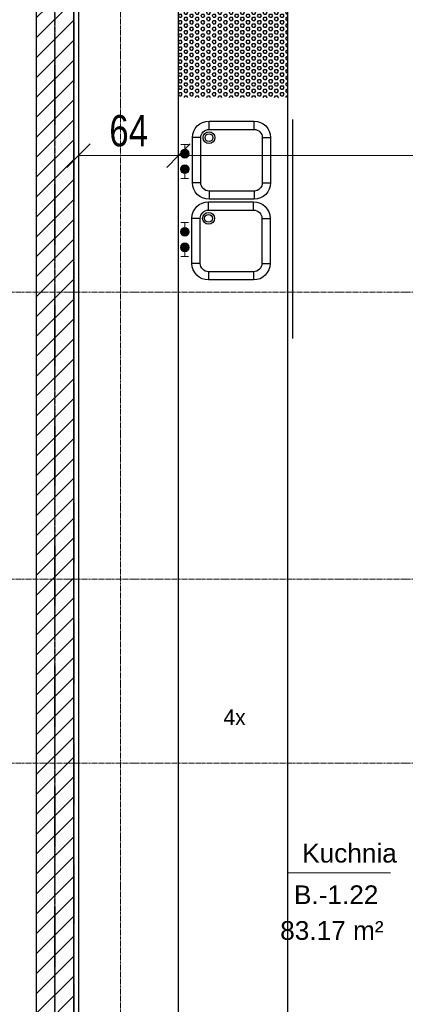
# Model space of a CAD drawing. Header units: millimetres. Extents: x -56641 to 6003, y -24465 to 16563.
# Tile 26 of 79: x -36459 to -33992, y -5111 to 1183. Entities that reach past the tile are written whole.
import ezdxf
from ezdxf.lldxf.tags import DXFTag

# ---------------------------------------------------------------- set-up
doc = ezdxf.new("R2010")
doc.units = ezdxf.units.MM
doc.linetypes.add('__FK_przerywana', pattern=[3.2004, 1.6002, -1.6002])
doc.linetypes.add('Linia siatki', pattern=[22.225, 12.7, -3.175, 3.175, -3.175])
for name, color, linetype, lineweight in [('A-ANNO-DIMS', 7, 'Continuous', 5), ('A-ANNO-DIMS-100', 7, 'Continuous', 5), ('A-AREA-IDEN', 7, 'Continuous', 5), ('A-WALL', 7, 'Continuous', 5), ('A-WALL-PATT', 7, 'Continuous', 35), ('IS_Odbiorniki', 7, 'SOLID', 18), ('S-GRID', 7, 'Continuous', 5)]:
    doc.layers.add(name, color=color, linetype=linetype, lineweight=lineweight)
doc.layers.add('A-DETL', color=7, linetype='Continuous', lineweight=5, true_color=0x00a600)
doc.layers.add('IS_Ciepła_woda', color=1, linetype='DASHDOT', lineweight=30, true_color=0xff0000)
doc.layers.add('JEVENHUUVA', color=7, linetype='Continuous')
doc.layers.add('Komat', color=252, linetype='Continuous')
doc.styles.add('Arial_2', font='arial.ttf', dxfattribs={"width": 0.8, "height": 200})
doc.styles.add('Arial_3', font='arial.ttf', dxfattribs={"height": 120})
tags = doc.linetypes.add('DASHDOT', pattern=[20, 10, -5, 0, -5]).pattern_tags.tags
tags[10:11] = [DXFTag(74, 4), DXFTag(75, 0), DXFTag(340, '0'), DXFTag(46, 0.0), DXFTag(50, 0.0), DXFTag(44, 0.0), DXFTag(45, 0.0)]
tags[8:9] = [DXFTag(74, 4), DXFTag(75, 0), DXFTag(340, '0'), DXFTag(46, 0.0), DXFTag(50, 0.0), DXFTag(44, 0.0), DXFTag(45, 0.0)]
tags[6:7] = [DXFTag(74, 4), DXFTag(75, 0), DXFTag(340, '0'), DXFTag(46, 0.0), DXFTag(50, 0.0), DXFTag(44, 0.0), DXFTag(45, 0.0)]
tags[4:5] = [DXFTag(74, 4), DXFTag(75, 0), DXFTag(340, '0'), DXFTag(46, 0.0), DXFTag(50, 0.0), DXFTag(44, 0.0), DXFTag(45, 0.0)]
tags = doc.linetypes.add('SOLID', pattern=[10, 10, 0]).pattern_tags.tags
tags[6:7] = [DXFTag(74, 4), DXFTag(75, 0), DXFTag(340, '0'), DXFTag(46, 0.0), DXFTag(50, 0.0), DXFTag(44, 0.0), DXFTag(45, 0.0)]
tags[4:5] = [DXFTag(74, 4), DXFTag(75, 0), DXFTag(340, '0'), DXFTag(46, 0.0), DXFTag(50, 0.0), DXFTag(44, 0.0), DXFTag(45, 0.0)]
doc.dimstyles.new('REVIT_standard', dxfattribs={"dimscale": 304.8, "dimtxt": 204.05188, "dimasz": 0.492126, "dimexe": 0.328084, "dimexo": 0.0625, "dimgap": 0, "dimtad": 1, "dimdec": 0, "dimlfac": 0.1, "dimzin": 0, "dimdsep": 46, "dimtxsty": 'Arial_2', "dimblk1": 'OBLIQUE', "dimblk2": 'OBLIQUE', "dimsah": 1, "dimcen": 0.09, "dimazin": 0, "dimtfac": 1, "dimtdec": 4, "dimtix": 1, "dimtmove": 0, "dimatfit": 3, "dimfxl": 0.328084, "dimfxlon": 1, "dimtvp": 1, "dimtolj": 1, "dimtzin": 0, "dimarcsym": 2})

# ---------------------------------------------------------------- blocks, each defined once
blk = doc.blocks.new('DIMBLOCK1-RZUT PIWNICY')
at = {"layer": 'A-ANNO-DIMS-100', "color": 250, "true_color": 0x303030, "transparency": 16777216}
for p, q in [((-36083.4, 314.1), (-36083.4, 414.1)), ((-36083.4, 314.1), (-36008.4, 389.1)), ((-35443.4, 314.1), (-35443.4, 414.1)), ((-35443.4, 314.1), (-35368.4, 389.1)), ((-36083.4, 314.1), (-36158.4, 239.1)), ((-36083.4, 314.1), (-35443.4, 314.1)), ((-36083.4, 314.1), (-36083.4, 214.1)), ((-35443.4, 314.1), (-35518.4, 239.1)), ((-35443.4, 314.1), (-35443.4, 214.1))]:
    blk.add_line(p, q, dxfattribs=at)
at = {"layer": 'A-ANNO-DIMS-100', "color": 0, "transparency": 16777216, "insert": (-35885.8, 573.7), "char_height": 200, "width": 293.835, "attachment_point": 1, "line_spacing_factor": 0.941778, "style": 'Arial_2'}
blk.add_mtext('64', dxfattribs=at)
blk = doc.blocks.new('_Oblique')
at = {"color": 0, "linetype": 'ByBlock', "lineweight": -2}
blk.add_line((-0.5, -0.5), (0.5, 0.5), dxfattribs=at)
blk = doc.blocks.new('DIMBLOCK2-RZUT PIWNICY')
at = {"layer": 'A-ANNO-DIMS-100', "color": 250, "true_color": 0x303030, "transparency": 16777216}
for p, q in [((-35443.4, 314.1), (-35443.4, 414.1)), ((-35443.4, 314.1), (-35368.4, 389.1)), ((-30023.4, 314.1), (-30023.4, 414.1)), ((-30023.4, 314.1), (-29948.4, 389.1)), ((-35443.4, 314.1), (-35518.4, 239.1)), ((-35443.4, 314.1), (-30023.4, 314.1)), ((-35443.4, 314.1), (-35443.4, 214.1)), ((-30023.4, 314.1), (-30098.4, 239.1)), ((-30023.4, 314.1), (-30023.4, 214.1))]:
    blk.add_line(p, q, dxfattribs=at)
at = {"layer": 'A-ANNO-DIMS-100', "color": 0, "transparency": 16777216, "insert": (-32917.1, 573.7), "char_height": 200, "width": 440.752, "attachment_point": 1, "line_spacing_factor": 0.941778, "style": 'Arial_2'}
blk.add_mtext('542', dxfattribs=at)
blk = doc.blocks.new('A$C4DF32C06')
at = {"layer": 'IS_Odbiorniki', "ltscale": 10}
h = blk.add_hatch(color=256, dxfattribs=at)
h.dxf.hatch_style = 1
edge = h.paths.add_edge_path()
edge.add_arc((28.2, 28.2), 28.2, 0, 360)
for points in [[(56.5, 28.2), (86.6, 28.2), (86.6, 52.7)], [(56.5, 28.2), (86.6, 28.2), (86.6, 3.8)]]:
    blk.add_lwpolyline(points, dxfattribs=at)
blk.add_circle((28.2, 28.2), 28.2, dxfattribs=at)
blk = doc.blocks.new('AN_pomieszczenia - Room Tag With Area-359654-RZUT PIWNICY')
at = {"layer": 'A-AREA-IDEN'}
for p in [(-3.295, 0), (3.295, 0)]:
    blk.add_line(p, (0, 0), dxfattribs=at)

msp = doc.modelspace()

# ---------------------------------------------------------------- hatches: boundary and pattern name
h = msp.add_hatch()
h.set_pattern_fill('HEX', color=3, scale=3.8)
h.set_pattern_definition([(0, (-48974.563, -22123.084), (0, 20.897193), [12.065, -24.13]), (120, (-48974.563, -22123.084), (-18.0975, -10.448596), [12.065, -24.13]), (60, (-48962.498, -22123.084), (-18.0975, 10.448596), [12.065, -24.13])])
h.paths.add_polyline_path([(-34746.563, 685.42), (-35446.563, 685.42), (-35446.563, 2085.42), (-34746.563, 2085.42)])
at = {"true_color": 0xed1f24}
h = msp.add_hatch(color=240, dxfattribs=at)
h.dxf.hatch_style = 1
edge = h.paths.add_edge_path()
edge.add_arc((-35404.097, 326.806), 24.467, 0, 360)
h = msp.add_hatch(color=240, dxfattribs=at)
h.dxf.hatch_style = 1
edge = h.paths.add_edge_path()
edge.add_arc((-35403.526, 227.149), 24.467, 0, 360)
h = msp.add_hatch(color=240, dxfattribs=at)
h.dxf.hatch_style = 1
edge = h.paths.add_edge_path()
edge.add_arc((-35404.097, -172.324), 24.467, 0, 360)
h = msp.add_hatch(color=240, dxfattribs=at)
h.dxf.hatch_style = 1
edge = h.paths.add_edge_path()
edge.add_arc((-35403.526, -271.981), 24.467, 0, 360)
at = {"layer": 'A-WALL-PATT', "lineweight": 5}
h = msp.add_hatch(dxfattribs=at)
h.set_pattern_fill('FP_1', color=256, style=0, pattern_type=2)
h.set_pattern_definition([(45, (0, 0), (-63.6396, 63.6396), [])])
h.paths.add_polyline_path([(-36353.416, -13854.407), (-36113.416, -13854.407), (-36113.416, 2665.593), (-36353.416, 2665.593), (-36353.416, -12845.322)])

# ---------------------------------------------------------------- linework, layer by layer
at = {"color": 3}
for p, q in [((-34746.563, 1405.42), (-34746.563, -6322.407)), ((-34713.416, 545.593), (-34713.416, -854.407))]:
    msp.add_line(p, q, dxfattribs=at)
at = {"color": 240, "true_color": 0xed1f24}
for centre in [(-35404.097, 326.806), (-35403.526, 227.149), (-35404.097, -172.324), (-35403.526, -271.981)]:
    msp.add_circle(centre, 24.467, dxfattribs=at)
at = {"layer": 'A-DETL', "color": 6, "linetype": '__FK_przerywana', "lineweight": 35, "true_color": 0xff00ff}
msp.add_line((-36113.416, 4055.593), (-36113.416, -14044.407), dxfattribs=at)
at = {"layer": 'A-DETL', "color": 4, "linetype": '__FK_przerywana', "lineweight": 35, "true_color": 0x00ffff}
msp.add_line((-36233.416, 3155.593), (-36233.416, -14104.407), dxfattribs=at)
at = {"layer": 'A-WALL', "lineweight": 25}
for p, q in [((-36353.416, 9685.593), (-36353.416, -20674.407)), ((-36113.416, -20674.407), (-36113.416, 9685.593)), ((-36083.416, 2665.593), (-36083.416, -13854.407)), ((-35443.416, -5214.407), (-35443.416, 2085.593))]:
    msp.add_line(p, q, dxfattribs=at)
at = {"layer": 'Komat', "color": 3}
for p, q in [((-35247.884, 482.058), (-35247.884, 535.058)), ((-34959.884, 482.058), (-34959.884, 535.058)), ((-35300.884, 429.058), (-35353.884, 429.058)), ((-34906.884, 429.058), (-34853.884, 429.058)), ((-35300.884, 141.058), (-35353.884, 141.058)), ((-34906.884, 141.058), (-34853.884, 141.058)), ((-35247.884, 88.058), (-35247.884, 35.058)), ((-34959.884, 88.058), (-34959.884, 35.058)), ((-35250.849, -33.671), (-35250.849, 19.329)), ((-34962.849, -33.671), (-34962.849, 19.329)), ((-35303.849, -86.671), (-35356.849, -86.671)), ((-34909.849, -86.671), (-34856.849, -86.671)), ((-35303.849, -374.671), (-35356.849, -374.671)), ((-34909.849, -374.671), (-34856.849, -374.671)), ((-35250.849, -427.671), (-35250.849, -480.671)), ((-34962.849, -427.671), (-34962.849, -480.671))]:
    msp.add_line(p, q, dxfattribs=at)
for points in [[(-34959.884, 535.058, -0.41421356), (-34853.884, 429.058), (-34853.884, 141.058, -0.41421356), (-34959.884, 35.058), (-35247.884, 35.058, -0.41421356), (-35353.884, 141.058), (-35353.884, 429.058, -0.41421356), (-35247.884, 535.058)], [(-34959.884, 482.058, -0.41421356), (-34906.884, 429.058), (-34906.884, 141.058, -0.41421356), (-34959.884, 88.058), (-35247.884, 88.058, -0.41421356), (-35300.884, 141.058), (-35300.884, 429.058, -0.41421356), (-35247.884, 482.058)], [(-34962.849, 19.329, -0.41421356), (-34856.849, -86.671), (-34856.849, -374.671, -0.41421356), (-34962.849, -480.671), (-35250.849, -480.671, -0.41421356), (-35356.849, -374.671), (-35356.849, -86.671, -0.41421356), (-35250.849, 19.329)], [(-34962.849, -33.671, -0.41421356), (-34909.849, -86.671), (-34909.849, -374.671, -0.41421356), (-34962.849, -427.671), (-35250.849, -427.671, -0.41421356), (-35303.849, -374.671), (-35303.849, -86.671, -0.41421356), (-35250.849, -33.671)]]:
    msp.add_lwpolyline(points, format="xyb", close=True, dxfattribs=at)
for centre, radius in [((-35247.884, 429.058), 38), ((-35247.884, 429.058), 25), ((-35250.849, -86.671), 38), ((-35250.849, -86.671), 25)]:
    msp.add_circle(centre, radius, dxfattribs=at)
at = {"layer": 'S-GRID', "linetype": 'Linia siatki'}
for p, q in [((-36233.416, 15853.263), (-36233.416, -23865.326)), ((-35813.416, 10521.572), (-35813.416, -21375.488)), ((-55866.741, -559.407), (1287.74, -559.407)), ((-55866.741, -2392.407), (1287.74, -2392.407)), ((-55866.741, -3569.407), (1287.74, -3569.407))]:
    msp.add_line(p, q, dxfattribs=at)

# ---------------------------------------------------------------- block references
at = {"layer": 'A-AREA-IDEN', "xscale": 99.99999999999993, "yscale": 99.99999999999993, "zscale": 99.99999999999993}
msp.add_blockref('AN_pomieszczenia - Room Tag With Area-359654-RZUT PIWNICY', (-34417.034, -4269.968), dxfattribs=at)
at = {"layer": 'IS_Ciepła_woda', "rotation": 90}
for p in [(-35374.596, 298.196), (-35374.596, -200.934)]:
    msp.add_blockref('A$C4DF32C06', p, dxfattribs=at)
at = {"layer": 'IS_Ciepła_woda', "xscale": -1, "rotation": 90}
for p in [(-35374.596, 255.274), (-35374.596, -243.856)]:
    msp.add_blockref('A$C4DF32C06', p, dxfattribs=at)

# ---------------------------------------------------------------- texts
at = {"layer": 'A-AREA-IDEN', "char_height": 120, "attachment_point": 1, "style": 'Arial_3'}
for s, insert, width in [('Kuchnia', (-34652.154, -4084.602), 1579.26211), ('B.-1.22', (-34704.699, -4350.387), 705.485), ('83.17 m²', (-34792.654, -4578.701), 857.80562)]:
    msp.add_mtext(s, dxfattribs=dict(at, insert=insert, width=width))
at = {"layer": 'JEVENHUUVA', "insert": (-35155.033, -3225.8), "char_height": 100, "width": 2842.24003, "attachment_point": 1}
msp.add_mtext('4x', dxfattribs=at)

# ---------------------------------------------------------------- dimensions: what is measured, and where the dimension line sits
at = {"layer": 'A-ANNO-DIMS', "color": 250, "true_color": 0x303030}
for base, p1, p2, override, picture, middle in [((-35443.416, 314.061), (-36083.416, 414.061), (-35443.416, 414.061), {"dimpost": '<>', "dimfxl": 640}, 'DIMBLOCK1-RZUT PIWNICY', (-35763.416, 416.176)), ((-30023.416, 314.061), (-35443.416, 414.061), (-30023.416, 414.061), {"dimpost": '<>', "dimfxl": 5420}, 'DIMBLOCK2-RZUT PIWNICY', (-32733.416, 416.176))]:
    dim = msp.add_linear_dim(base=base, p1=p1, p2=p2, dimstyle='REVIT_standard', override=override, dxfattribs=at)
    dim.commit()
    dim.dimension.update_dxf_attribs({"geometry": picture, "text_midpoint": middle})

doc.saveas('drawing.dxf')
